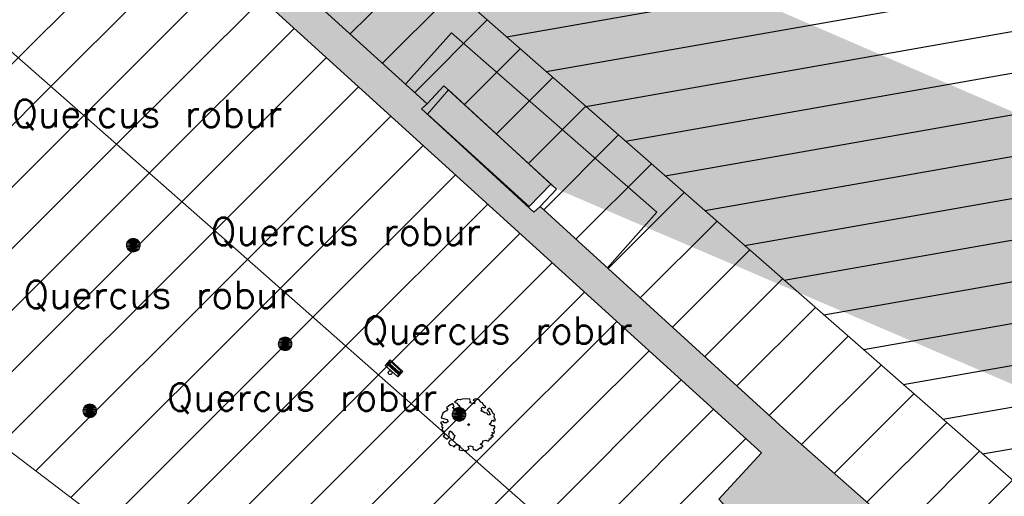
# Model space of a CAD drawing. Header units: metres. Extents: x 102852 to 106916, y 385458 to 392749.
# Tile 8 of 59: x 104805 to 104841, y 388089 to 388107. Entities that reach past the tile are written whole.
import ezdxf
from ezdxf.enums import TextEntityAlignment as Align

# ---------------------------------------------------------------- set-up
doc = ezdxf.new("R2010")
doc.units = ezdxf.units.M
for name, color, linetype, lineweight in [('0-BEBOUWING', 7, 'Continuous', 30), ('0-BEPLANTING', 14, 'Continuous', 30), ('0-GRAS OM SPORTVELDEN', 2, 'Continuous', 30), ('0-GRAS SPORTVELDEN', 3, 'Continuous', 30), ('0-VERHARDING', 5, 'Continuous', 30), ('B-WE-GR-BOOM-S', 90, 'Continuous', 30), ('B-WE-GR-STRUIK-G', 90, 'Continuous', 13), ('B-WE-IE-GEBOUW-G', 10, 'Continuous', 0), ('B-WE-IE-MEUBILAIR_WEGMEUBILAIR-S', 7, 'Continuous', 30), ('B-WE-VH-KANTVERHARDING-G', 60, 'Continuous', 13), ('B-WE-VW-MARKERING_LANGS_STREEP_DOORGETROKKEN-G', 7, 'Continuous', 13), ('Bomen', 84, 'Continuous', 0), ('Boomsoort', 10, 'Continuous', 0), ('N-WE-IE-TERREINAFSCHEIDING_KUNSTMATIG_HEKWERK-G', 6, 'Continuous', 0)]:
    doc.layers.add(name, color=color, linetype=linetype, lineweight=lineweight)
doc.styles.add('NLCS-ISO-M200-T25', font='NLCS-ISO.ttf', dxfattribs={"height": 0.5})
doc.styles.add('Style-txt', font='txt.shx')
pattern_1 = [(45, (0, 0), (-1.122532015, 1.122532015), [])]

# ---------------------------------------------------------------- blocks, each defined once
blk = doc.blocks.new('SGR-BOOM_06_10')
at = {"linetype": 'Continuous', "flags": 128}
blk.add_lwpolyline([(2.7, 3.52), (2.53, 3.94), (2.2, 4.06), (1.94, 4.52), (1.27, 4.69), (0.86, 4.52), (1.11, 4.27), (1.06, 3.81), (0.23, 3.98), (0.35, 4.32), (0.18, 4.69), (-0.15, 4.61), (-0.49, 4.69), (-1.15, 4.65), (-1.49, 4.48), (-1.95, 4.57), (-2.54, 4.11), (-2.12, 3.9), (-1.99, 3.64), (-1.58, 3.44), (-1.99, 2.89), (-2.54, 2.77), (-2.92, 3.1), (-2.62, 3.22), (-2.87, 3.86), (-3.63, 3.43), (-4, 3.02), (-3.79, 2.85), (-4, 2.51), (-4.42, 2.35), (-4.72, 2.05), (-5.01, 1.21), (-3.88, 0.92), (-3.71, 0.54), (-4, 0.29), (-4.51, 0.29), (-4.6, 0.56), (-5.09, 0.38), (-4.76, -0.17), (-4.93, -0.38), (-4.72, -0.54), (-4.88, -1.01), (-4.53, -1.18), (-4.72, -1.55), (-4.42, -1.59), (-4.29, -1.71), (-4.62, -2.11), (-3.92, -2.68), (-3.67, -2.43), (-3.46, -1.97), (-3.63, -1.76), (-3.42, -1.17), (-3.12, -1.34), (-2.79, -1.76), (-2.5, -2.01), (-2.79, -2.81), (-3.42, -2.93), (-3.67, -3.39), (-3.33, -3.77), (-2.83, -3.9), (-2.77, -4.02), (-2.71, -4.15), (-2.33, -3.73), (-1.83, -3.73), (-1.57, -3.9), (-1.7, -4.27), (-1.7, -4.61), (-1.15, -4.74), (-0.61, -4.69), (-0.49, -4.94), (-0.23, -4.65), (0.1, -4.48), (-0.06, -4.01), (0.27, -3.9), (0.77, -4.02), (0.86, -4.61), (1.15, -4.57), (1.44, -4.74), (2.07, -4.23), (2.37, -4.36), (2.32, -4.15), (2.66, -3.98), (2.41, -3.73), (2.11, -3.64), (2.57, -3.23), (2.62, -2.98), (3.16, -2.85), (3.54, -3.06), (3.79, -2.81), (3.77, -2.63), (4.12, -2.63), (4.12, -2.39), (4.46, -2.26), (4.46, -2.05), (4.08, -2.05), (4.54, -1.59), (4.25, -1.42), (4.63, -1.55), (4.75, -1.26), (4.54, -0.92), (4.84, -0.46), (4.67, -0.25), (4.25, -0.25), (3.75, 0.08), (4.08, 0.29), (4.38, 0.84), (4.54, 0.59), (4.88, 0.71), (4.67, 1.43), (4.71, 1.89), (4.5, 1.97), (4.16, 2.64), (3.83, 3.01), (3.37, 2.6), (3.66, 2.43), (3.91, 1.8), (3.54, 1.72), (3.33, 2.14), (2.99, 2.05), (2.66, 2.31), (2.24, 2.51), (2.45, 2.68), (2.32, 2.93), (2.53, 3.18), (2.87, 3.06), (3.16, 3.23)], close=True, dxfattribs=at)
blk.add_circle((0, 0), 0.15)
at = {"style": 'NLCS-ISO-M200-T25'}
blk.add_attdef('TYPE', (0, 0), '', height=1.8, dxfattribs=at)
blk = doc.blocks.new('SIE-WEG_AFVALBAK_TYPE_02')
at = {"linetype": 'Continuous'}
for p, q in [((1.56, -0.35), (-1.56, -0.35)), ((-1.33, -0.76), (-1.56, -0.35)), ((-1.33, -0.99), (-1.56, -1.72)), ((1.56, -1.72), (-1.56, -1.72)), ((1.33, -0.76), (-1.33, -0.76)), ((-1.33, -0.99), (-1.33, -0.76)), ((1.33, -0.99), (-1.33, -0.99)), ((-1.18, -1.16), (-1.3, -1.55)), ((1.3, -1.55), (-1.3, -1.55)), ((1.18, -1.16), (-1.18, -1.16)), ((1.18, -1.16), (1.3, -1.55)), ((1.33, -0.76), (1.56, -0.35)), ((1.33, -0.99), (1.33, -0.76)), ((1.33, -0.99), (1.56, -1.72))]:
    blk.add_line(p, q, dxfattribs=at)
for p, q in [((-1.56, -0.35), (-1.56, -1.72)), ((1.56, -0.35), (1.56, -1.72))]:
    blk.add_line(p, q)
blk.add_circle((0, 0), 0.354, dxfattribs=at)
blk = doc.blocks.new('MPOLYGON_290')
at = {"layer": 'Bomen', "flags": 128}
for points in [[(104809.205, 388098.657), (104809.182, 388098.614), (104809.644, 388098.614)], [(104809.236, 388098.695), (104809.205, 388098.657), (104809.621, 388098.657)], [(104809.205, 388098.657), (104809.621, 388098.657), (104809.644, 388098.614)], [(104809.274, 388098.726), (104809.236, 388098.695), (104809.59, 388098.695)], [(104809.236, 388098.695), (104809.59, 388098.695), (104809.621, 388098.657)], [(104809.317, 388098.749), (104809.274, 388098.726), (104809.552, 388098.726)], [(104809.274, 388098.726), (104809.552, 388098.726), (104809.59, 388098.695)], [(104809.364, 388098.763), (104809.317, 388098.749), (104809.509, 388098.749)], [(104809.317, 388098.749), (104809.509, 388098.749), (104809.552, 388098.726)], [(104809.413, 388098.768), (104809.364, 388098.763), (104809.462, 388098.763)], [(104809.364, 388098.763), (104809.462, 388098.763), (104809.509, 388098.749)], [(104809.168, 388098.567), (104809.163, 388098.518), (104809.663, 388098.518)], [(104809.163, 388098.518), (104809.168, 388098.469), (104809.658, 388098.469)], [(104809.163, 388098.518), (104809.663, 388098.518), (104809.658, 388098.469)], [(104809.182, 388098.614), (104809.168, 388098.567), (104809.658, 388098.567)], [(104809.168, 388098.567), (104809.658, 388098.567), (104809.663, 388098.518)], [(104809.168, 388098.469), (104809.182, 388098.422), (104809.644, 388098.422)], [(104809.168, 388098.469), (104809.658, 388098.469), (104809.644, 388098.422)], [(104809.182, 388098.614), (104809.644, 388098.614), (104809.658, 388098.567)], [(104809.182, 388098.422), (104809.205, 388098.379), (104809.621, 388098.379)], [(104809.182, 388098.422), (104809.644, 388098.422), (104809.621, 388098.379)], [(104809.205, 388098.379), (104809.236, 388098.341), (104809.59, 388098.341)], [(104809.205, 388098.379), (104809.621, 388098.379), (104809.59, 388098.341)], [(104809.236, 388098.341), (104809.274, 388098.31), (104809.552, 388098.31)], [(104809.236, 388098.341), (104809.59, 388098.341), (104809.552, 388098.31)], [(104809.274, 388098.31), (104809.317, 388098.287), (104809.509, 388098.287)], [(104809.274, 388098.31), (104809.552, 388098.31), (104809.509, 388098.287)], [(104809.317, 388098.287), (104809.364, 388098.273), (104809.462, 388098.273)], [(104809.317, 388098.287), (104809.509, 388098.287), (104809.462, 388098.273)], [(104809.364, 388098.273), (104809.462, 388098.273), (104809.413, 388098.268)]]:
    blk.add_lwpolyline(points, close=True, dxfattribs=at)
at = {"layer": 'Bomen', "color": 74, "true_color": 0x55aa00, "flags": 128}
for points in [[(104809.182, 388098.614), (104809.205, 388098.657)], [(104809.205, 388098.657), (104809.236, 388098.695)], [(104809.236, 388098.695), (104809.274, 388098.726)], [(104809.274, 388098.726), (104809.317, 388098.749)], [(104809.317, 388098.749), (104809.364, 388098.763)], [(104809.364, 388098.763), (104809.413, 388098.768)], [(104809.413, 388098.768), (104809.462, 388098.763)], [(104809.462, 388098.763), (104809.509, 388098.749)], [(104809.509, 388098.749), (104809.552, 388098.726)], [(104809.552, 388098.726), (104809.59, 388098.695)], [(104809.59, 388098.695), (104809.621, 388098.657)], [(104809.621, 388098.657), (104809.644, 388098.614)], [(104809.163, 388098.518), (104809.168, 388098.567)], [(104809.168, 388098.469), (104809.163, 388098.518)], [(104809.168, 388098.567), (104809.182, 388098.614)], [(104809.182, 388098.422), (104809.168, 388098.469)], [(104809.205, 388098.379), (104809.182, 388098.422)], [(104809.236, 388098.341), (104809.205, 388098.379)], [(104809.274, 388098.31), (104809.236, 388098.341)], [(104809.317, 388098.287), (104809.274, 388098.31)], [(104809.364, 388098.273), (104809.317, 388098.287)], [(104809.413, 388098.268), (104809.364, 388098.273)], [(104809.462, 388098.273), (104809.413, 388098.268)], [(104809.509, 388098.287), (104809.462, 388098.273)], [(104809.552, 388098.31), (104809.509, 388098.287)], [(104809.59, 388098.341), (104809.552, 388098.31)], [(104809.621, 388098.379), (104809.59, 388098.341)], [(104809.644, 388098.422), (104809.621, 388098.379)], [(104809.644, 388098.614), (104809.658, 388098.567)], [(104809.658, 388098.469), (104809.644, 388098.422)], [(104809.658, 388098.567), (104809.663, 388098.518)], [(104809.663, 388098.518), (104809.658, 388098.469)]]:
    blk.add_lwpolyline(points, dxfattribs=at)
at = {"layer": 'Bomen'}
for points in [[(104809.205, 388098.657), (104809.182, 388098.614), (104809.644, 388098.614)], [(104809.236, 388098.695), (104809.205, 388098.657), (104809.621, 388098.657)], [(104809.205, 388098.657), (104809.621, 388098.657), (104809.644, 388098.614)], [(104809.274, 388098.726), (104809.236, 388098.695), (104809.59, 388098.695)], [(104809.236, 388098.695), (104809.59, 388098.695), (104809.621, 388098.657)], [(104809.317, 388098.749), (104809.274, 388098.726), (104809.552, 388098.726)], [(104809.274, 388098.726), (104809.552, 388098.726), (104809.59, 388098.695)], [(104809.364, 388098.763), (104809.317, 388098.749), (104809.509, 388098.749)], [(104809.317, 388098.749), (104809.509, 388098.749), (104809.552, 388098.726)], [(104809.413, 388098.768), (104809.364, 388098.763), (104809.462, 388098.763)], [(104809.364, 388098.763), (104809.462, 388098.763), (104809.509, 388098.749)], [(104809.168, 388098.567), (104809.163, 388098.518), (104809.663, 388098.518)], [(104809.182, 388098.614), (104809.168, 388098.567), (104809.658, 388098.567)], [(104809.168, 388098.567), (104809.658, 388098.567), (104809.663, 388098.518)], [(104809.182, 388098.614), (104809.644, 388098.614), (104809.658, 388098.567)]]:
    blk.add_solid(points, dxfattribs=at)
at = {"layer": 'Bomen', "extrusion": (0, 0, -1)}
for points in [[(-104809.163, 388098.518), (-104809.168, 388098.469), (-104809.658, 388098.469)], [(-104809.163, 388098.518), (-104809.663, 388098.518), (-104809.658, 388098.469)], [(-104809.168, 388098.469), (-104809.182, 388098.422), (-104809.644, 388098.422)], [(-104809.168, 388098.469), (-104809.658, 388098.469), (-104809.644, 388098.422)], [(-104809.182, 388098.422), (-104809.205, 388098.379), (-104809.621, 388098.379)], [(-104809.182, 388098.422), (-104809.644, 388098.422), (-104809.621, 388098.379)], [(-104809.205, 388098.379), (-104809.236, 388098.341), (-104809.59, 388098.341)], [(-104809.205, 388098.379), (-104809.621, 388098.379), (-104809.59, 388098.341)], [(-104809.236, 388098.341), (-104809.274, 388098.31), (-104809.552, 388098.31)], [(-104809.236, 388098.341), (-104809.59, 388098.341), (-104809.552, 388098.31)], [(-104809.274, 388098.31), (-104809.317, 388098.287), (-104809.509, 388098.287)], [(-104809.274, 388098.31), (-104809.552, 388098.31), (-104809.509, 388098.287)], [(-104809.317, 388098.287), (-104809.364, 388098.273), (-104809.462, 388098.273)], [(-104809.317, 388098.287), (-104809.509, 388098.287), (-104809.462, 388098.273)], [(-104809.364, 388098.273), (-104809.462, 388098.273), (-104809.413, 388098.268)]]:
    blk.add_solid(points, dxfattribs=at)
blk = doc.blocks.new('MPOLYGON_294')
at = {"layer": 'Bomen', "flags": 128}
for points in [[(104814.737, 388095.062), (104814.714, 388095.018), (104815.176, 388095.018)], [(104814.768, 388095.099), (104814.737, 388095.062), (104815.153, 388095.062)], [(104814.737, 388095.062), (104815.153, 388095.062), (104815.176, 388095.018)], [(104814.806, 388095.13), (104814.768, 388095.099), (104815.122, 388095.099)], [(104814.768, 388095.099), (104815.122, 388095.099), (104815.153, 388095.062)], [(104814.849, 388095.154), (104814.806, 388095.13), (104815.084, 388095.13)], [(104814.806, 388095.13), (104815.084, 388095.13), (104815.122, 388095.099)], [(104814.896, 388095.168), (104814.849, 388095.154), (104815.041, 388095.154)], [(104814.849, 388095.154), (104815.041, 388095.154), (104815.084, 388095.13)], [(104814.945, 388095.173), (104814.896, 388095.168), (104814.994, 388095.168)], [(104814.896, 388095.168), (104814.994, 388095.168), (104815.041, 388095.154)], [(104814.7, 388094.971), (104814.695, 388094.923), (104815.195, 388094.923)], [(104814.695, 388094.923), (104814.7, 388094.874), (104815.19, 388094.874)], [(104814.695, 388094.923), (104815.195, 388094.923), (104815.19, 388094.874)], [(104814.714, 388095.018), (104814.7, 388094.971), (104815.19, 388094.971)], [(104814.7, 388094.971), (104815.19, 388094.971), (104815.195, 388094.923)], [(104814.7, 388094.874), (104814.714, 388094.827), (104815.176, 388094.827)], [(104814.7, 388094.874), (104815.19, 388094.874), (104815.176, 388094.827)], [(104814.714, 388095.018), (104815.176, 388095.018), (104815.19, 388094.971)], [(104814.714, 388094.827), (104814.737, 388094.784), (104815.153, 388094.784)], [(104814.714, 388094.827), (104815.176, 388094.827), (104815.153, 388094.784)], [(104814.737, 388094.784), (104814.768, 388094.746), (104815.122, 388094.746)], [(104814.737, 388094.784), (104815.153, 388094.784), (104815.122, 388094.746)], [(104814.768, 388094.746), (104814.806, 388094.715), (104815.084, 388094.715)], [(104814.768, 388094.746), (104815.122, 388094.746), (104815.084, 388094.715)], [(104814.806, 388094.715), (104814.849, 388094.692), (104815.041, 388094.692)], [(104814.806, 388094.715), (104815.084, 388094.715), (104815.041, 388094.692)], [(104814.849, 388094.692), (104814.896, 388094.677), (104814.994, 388094.677)], [(104814.849, 388094.692), (104815.041, 388094.692), (104814.994, 388094.677)], [(104814.896, 388094.677), (104814.994, 388094.677), (104814.945, 388094.673)]]:
    blk.add_lwpolyline(points, close=True, dxfattribs=at)
at = {"layer": 'Bomen', "color": 74, "true_color": 0x55aa00, "flags": 128}
for points in [[(104814.714, 388095.018), (104814.737, 388095.062)], [(104814.737, 388095.062), (104814.768, 388095.099)], [(104814.768, 388095.099), (104814.806, 388095.13)], [(104814.806, 388095.13), (104814.849, 388095.154)], [(104814.849, 388095.154), (104814.896, 388095.168)], [(104814.896, 388095.168), (104814.945, 388095.173)], [(104814.945, 388095.173), (104814.994, 388095.168)], [(104814.994, 388095.168), (104815.041, 388095.154)], [(104815.041, 388095.154), (104815.084, 388095.13)], [(104815.084, 388095.13), (104815.122, 388095.099)], [(104815.122, 388095.099), (104815.153, 388095.062)], [(104815.153, 388095.062), (104815.176, 388095.018)], [(104814.695, 388094.923), (104814.7, 388094.971)], [(104814.7, 388094.874), (104814.695, 388094.923)], [(104814.7, 388094.971), (104814.714, 388095.018)], [(104814.714, 388094.827), (104814.7, 388094.874)], [(104814.737, 388094.784), (104814.714, 388094.827)], [(104814.768, 388094.746), (104814.737, 388094.784)], [(104814.806, 388094.715), (104814.768, 388094.746)], [(104814.849, 388094.692), (104814.806, 388094.715)], [(104814.896, 388094.677), (104814.849, 388094.692)], [(104815.041, 388094.692), (104814.994, 388094.677)], [(104815.084, 388094.715), (104815.041, 388094.692)], [(104815.122, 388094.746), (104815.084, 388094.715)], [(104815.153, 388094.784), (104815.122, 388094.746)], [(104815.176, 388094.827), (104815.153, 388094.784)], [(104815.176, 388095.018), (104815.19, 388094.971)], [(104815.19, 388094.874), (104815.176, 388094.827)], [(104815.19, 388094.971), (104815.195, 388094.923)], [(104815.195, 388094.923), (104815.19, 388094.874)], [(104814.945, 388094.673), (104814.896, 388094.677)], [(104814.994, 388094.677), (104814.945, 388094.673)]]:
    blk.add_lwpolyline(points, dxfattribs=at)
at = {"layer": 'Bomen'}
for points in [[(104814.737, 388095.062), (104814.714, 388095.018), (104815.176, 388095.018)], [(104814.768, 388095.099), (104814.737, 388095.062), (104815.153, 388095.062)], [(104814.737, 388095.062), (104815.153, 388095.062), (104815.176, 388095.018)], [(104814.806, 388095.13), (104814.768, 388095.099), (104815.122, 388095.099)], [(104814.768, 388095.099), (104815.122, 388095.099), (104815.153, 388095.062)], [(104814.849, 388095.154), (104814.806, 388095.13), (104815.084, 388095.13)], [(104814.806, 388095.13), (104815.084, 388095.13), (104815.122, 388095.099)], [(104814.896, 388095.168), (104814.849, 388095.154), (104815.041, 388095.154)], [(104814.849, 388095.154), (104815.041, 388095.154), (104815.084, 388095.13)], [(104814.945, 388095.173), (104814.896, 388095.168), (104814.994, 388095.168)], [(104814.896, 388095.168), (104814.994, 388095.168), (104815.041, 388095.154)], [(104814.7, 388094.971), (104814.695, 388094.923), (104815.195, 388094.923)], [(104814.714, 388095.018), (104814.7, 388094.971), (104815.19, 388094.971)], [(104814.7, 388094.971), (104815.19, 388094.971), (104815.195, 388094.923)], [(104814.714, 388095.018), (104815.176, 388095.018), (104815.19, 388094.971)]]:
    blk.add_solid(points, dxfattribs=at)
at = {"layer": 'Bomen', "extrusion": (0, 0, -1)}
for points in [[(-104814.695, 388094.923), (-104814.7, 388094.874), (-104815.19, 388094.874)], [(-104814.695, 388094.923), (-104815.195, 388094.923), (-104815.19, 388094.874)], [(-104814.7, 388094.874), (-104814.714, 388094.827), (-104815.176, 388094.827)], [(-104814.7, 388094.874), (-104815.19, 388094.874), (-104815.176, 388094.827)], [(-104814.714, 388094.827), (-104814.737, 388094.784), (-104815.153, 388094.784)], [(-104814.714, 388094.827), (-104815.176, 388094.827), (-104815.153, 388094.784)], [(-104814.737, 388094.784), (-104814.768, 388094.746), (-104815.122, 388094.746)], [(-104814.737, 388094.784), (-104815.153, 388094.784), (-104815.122, 388094.746)], [(-104814.768, 388094.746), (-104814.806, 388094.715), (-104815.084, 388094.715)], [(-104814.768, 388094.746), (-104815.122, 388094.746), (-104815.084, 388094.715)], [(-104814.806, 388094.715), (-104814.849, 388094.692), (-104815.041, 388094.692)], [(-104814.806, 388094.715), (-104815.084, 388094.715), (-104815.041, 388094.692)], [(-104814.849, 388094.692), (-104814.896, 388094.677), (-104814.994, 388094.677)], [(-104814.849, 388094.692), (-104815.041, 388094.692), (-104814.994, 388094.677)], [(-104814.896, 388094.677), (-104814.994, 388094.677), (-104814.945, 388094.673)]]:
    blk.add_solid(points, dxfattribs=at)
blk = doc.blocks.new('MPOLYGON_295')
at = {"layer": 'Bomen', "flags": 128}
for points in [[(104807.596, 388092.573), (104807.582, 388092.526), (104808.072, 388092.526)], [(104807.619, 388092.616), (104807.596, 388092.573), (104808.058, 388092.573)], [(104807.596, 388092.573), (104808.058, 388092.573), (104808.072, 388092.526)], [(104807.65, 388092.654), (104807.619, 388092.616), (104808.035, 388092.616)], [(104807.619, 388092.616), (104808.035, 388092.616), (104808.058, 388092.573)], [(104807.688, 388092.685), (104807.65, 388092.654), (104808.004, 388092.654)], [(104807.65, 388092.654), (104808.004, 388092.654), (104808.035, 388092.616)], [(104807.732, 388092.708), (104807.688, 388092.685), (104807.966, 388092.685)], [(104807.688, 388092.685), (104807.966, 388092.685), (104808.004, 388092.654)], [(104807.778, 388092.723), (104807.732, 388092.708), (104807.923, 388092.708)], [(104807.732, 388092.708), (104807.923, 388092.708), (104807.966, 388092.685)], [(104807.827, 388092.727), (104807.778, 388092.723), (104807.876, 388092.723)], [(104807.778, 388092.723), (104807.876, 388092.723), (104807.923, 388092.708)], [(104807.582, 388092.526), (104807.577, 388092.477), (104808.077, 388092.477)], [(104807.577, 388092.477), (104807.582, 388092.429), (104808.072, 388092.429)], [(104807.577, 388092.477), (104808.077, 388092.477), (104808.072, 388092.429)], [(104807.582, 388092.526), (104808.072, 388092.526), (104808.077, 388092.477)], [(104807.582, 388092.429), (104807.596, 388092.382), (104808.058, 388092.382)], [(104807.582, 388092.429), (104808.072, 388092.429), (104808.058, 388092.382)], [(104807.596, 388092.382), (104807.619, 388092.339), (104808.035, 388092.339)], [(104807.596, 388092.382), (104808.058, 388092.382), (104808.035, 388092.339)], [(104807.619, 388092.339), (104807.65, 388092.301), (104808.004, 388092.301)], [(104807.619, 388092.339), (104808.035, 388092.339), (104808.004, 388092.301)], [(104807.65, 388092.301), (104807.688, 388092.27), (104807.966, 388092.27)], [(104807.65, 388092.301), (104808.004, 388092.301), (104807.966, 388092.27)], [(104807.688, 388092.27), (104807.732, 388092.246), (104807.923, 388092.246)], [(104807.688, 388092.27), (104807.966, 388092.27), (104807.923, 388092.246)], [(104807.732, 388092.246), (104807.778, 388092.232), (104807.876, 388092.232)], [(104807.732, 388092.246), (104807.923, 388092.246), (104807.876, 388092.232)], [(104807.778, 388092.232), (104807.876, 388092.232), (104807.827, 388092.227)]]:
    blk.add_lwpolyline(points, close=True, dxfattribs=at)
at = {"layer": 'Bomen', "color": 74, "true_color": 0x55aa00, "flags": 128}
for points in [[(104807.582, 388092.526), (104807.596, 388092.573)], [(104807.596, 388092.573), (104807.619, 388092.616)], [(104807.619, 388092.616), (104807.65, 388092.654)], [(104807.65, 388092.654), (104807.688, 388092.685)], [(104807.688, 388092.685), (104807.732, 388092.708)], [(104807.732, 388092.708), (104807.778, 388092.723)], [(104807.778, 388092.723), (104807.827, 388092.727)], [(104807.827, 388092.727), (104807.876, 388092.723)], [(104807.876, 388092.723), (104807.923, 388092.708)], [(104807.923, 388092.708), (104807.966, 388092.685)], [(104807.966, 388092.685), (104808.004, 388092.654)], [(104808.004, 388092.654), (104808.035, 388092.616)], [(104808.035, 388092.616), (104808.058, 388092.573)], [(104808.058, 388092.573), (104808.072, 388092.526)], [(104807.577, 388092.477), (104807.582, 388092.526)], [(104807.582, 388092.429), (104807.577, 388092.477)], [(104807.596, 388092.382), (104807.582, 388092.429)], [(104807.619, 388092.339), (104807.596, 388092.382)], [(104807.65, 388092.301), (104807.619, 388092.339)], [(104807.688, 388092.27), (104807.65, 388092.301)], [(104807.732, 388092.246), (104807.688, 388092.27)], [(104807.778, 388092.232), (104807.732, 388092.246)], [(104807.827, 388092.227), (104807.778, 388092.232)], [(104807.876, 388092.232), (104807.827, 388092.227)], [(104807.923, 388092.246), (104807.876, 388092.232)], [(104807.966, 388092.27), (104807.923, 388092.246)], [(104808.004, 388092.301), (104807.966, 388092.27)], [(104808.035, 388092.339), (104808.004, 388092.301)], [(104808.058, 388092.382), (104808.035, 388092.339)], [(104808.072, 388092.429), (104808.058, 388092.382)], [(104808.072, 388092.526), (104808.077, 388092.477)], [(104808.077, 388092.477), (104808.072, 388092.429)]]:
    blk.add_lwpolyline(points, dxfattribs=at)
at = {"layer": 'Bomen'}
for points in [[(104807.596, 388092.573), (104807.582, 388092.526), (104808.072, 388092.526)], [(104807.619, 388092.616), (104807.596, 388092.573), (104808.058, 388092.573)], [(104807.596, 388092.573), (104808.058, 388092.573), (104808.072, 388092.526)], [(104807.65, 388092.654), (104807.619, 388092.616), (104808.035, 388092.616)], [(104807.619, 388092.616), (104808.035, 388092.616), (104808.058, 388092.573)], [(104807.688, 388092.685), (104807.65, 388092.654), (104808.004, 388092.654)], [(104807.65, 388092.654), (104808.004, 388092.654), (104808.035, 388092.616)], [(104807.732, 388092.708), (104807.688, 388092.685), (104807.966, 388092.685)], [(104807.688, 388092.685), (104807.966, 388092.685), (104808.004, 388092.654)], [(104807.778, 388092.723), (104807.732, 388092.708), (104807.923, 388092.708)], [(104807.732, 388092.708), (104807.923, 388092.708), (104807.966, 388092.685)], [(104807.827, 388092.727), (104807.778, 388092.723), (104807.876, 388092.723)], [(104807.778, 388092.723), (104807.876, 388092.723), (104807.923, 388092.708)], [(104807.582, 388092.526), (104807.577, 388092.477), (104808.077, 388092.477)], [(104807.582, 388092.526), (104808.072, 388092.526), (104808.077, 388092.477)]]:
    blk.add_solid(points, dxfattribs=at)
at = {"layer": 'Bomen', "extrusion": (0, 0, -1)}
for points in [[(-104807.577, 388092.477), (-104807.582, 388092.429), (-104808.072, 388092.429)], [(-104807.577, 388092.477), (-104808.077, 388092.477), (-104808.072, 388092.429)], [(-104807.582, 388092.429), (-104807.596, 388092.382), (-104808.058, 388092.382)], [(-104807.582, 388092.429), (-104808.072, 388092.429), (-104808.058, 388092.382)], [(-104807.596, 388092.382), (-104807.619, 388092.339), (-104808.035, 388092.339)], [(-104807.596, 388092.382), (-104808.058, 388092.382), (-104808.035, 388092.339)], [(-104807.619, 388092.339), (-104807.65, 388092.301), (-104808.004, 388092.301)], [(-104807.619, 388092.339), (-104808.035, 388092.339), (-104808.004, 388092.301)], [(-104807.65, 388092.301), (-104807.688, 388092.27), (-104807.966, 388092.27)], [(-104807.65, 388092.301), (-104808.004, 388092.301), (-104807.966, 388092.27)], [(-104807.688, 388092.27), (-104807.732, 388092.246), (-104807.923, 388092.246)], [(-104807.688, 388092.27), (-104807.966, 388092.27), (-104807.923, 388092.246)], [(-104807.732, 388092.246), (-104807.778, 388092.232), (-104807.876, 388092.232)], [(-104807.732, 388092.246), (-104807.923, 388092.246), (-104807.876, 388092.232)], [(-104807.778, 388092.232), (-104807.876, 388092.232), (-104807.827, 388092.227)]]:
    blk.add_solid(points, dxfattribs=at)
blk = doc.blocks.new('MPOLYGON_486')
at = {"layer": 'Bomen', "flags": 128}
for points in [[(104821.144, 388092.557), (104821.106, 388092.525), (104821.459, 388092.525)], [(104821.187, 388092.58), (104821.144, 388092.557), (104821.421, 388092.557)], [(104821.144, 388092.557), (104821.421, 388092.557), (104821.459, 388092.525)], [(104821.234, 388092.594), (104821.187, 388092.58), (104821.378, 388092.58)], [(104821.187, 388092.58), (104821.378, 388092.58), (104821.421, 388092.557)], [(104821.283, 388092.599), (104821.234, 388092.594), (104821.331, 388092.594)], [(104821.234, 388092.594), (104821.331, 388092.594), (104821.378, 388092.58)], [(104821.037, 388092.397), (104821.033, 388092.349), (104821.533, 388092.349)], [(104821.033, 388092.349), (104821.037, 388092.3), (104821.528, 388092.3)], [(104821.033, 388092.349), (104821.533, 388092.349), (104821.528, 388092.3)], [(104821.052, 388092.444), (104821.037, 388092.397), (104821.528, 388092.397)], [(104821.037, 388092.397), (104821.528, 388092.397), (104821.533, 388092.349)], [(104821.037, 388092.3), (104821.052, 388092.253), (104821.514, 388092.253)], [(104821.037, 388092.3), (104821.528, 388092.3), (104821.514, 388092.253)], [(104821.075, 388092.488), (104821.052, 388092.444), (104821.514, 388092.444)], [(104821.052, 388092.444), (104821.514, 388092.444), (104821.528, 388092.397)], [(104821.052, 388092.253), (104821.075, 388092.21), (104821.49, 388092.21)], [(104821.052, 388092.253), (104821.514, 388092.253), (104821.49, 388092.21)], [(104821.106, 388092.525), (104821.075, 388092.488), (104821.49, 388092.488)], [(104821.075, 388092.488), (104821.49, 388092.488), (104821.514, 388092.444)], [(104821.075, 388092.21), (104821.106, 388092.172), (104821.459, 388092.172)], [(104821.075, 388092.21), (104821.49, 388092.21), (104821.459, 388092.172)], [(104821.106, 388092.525), (104821.459, 388092.525), (104821.49, 388092.488)], [(104821.106, 388092.172), (104821.144, 388092.141), (104821.421, 388092.141)], [(104821.106, 388092.172), (104821.459, 388092.172), (104821.421, 388092.141)], [(104821.144, 388092.141), (104821.187, 388092.118), (104821.378, 388092.118)], [(104821.144, 388092.141), (104821.421, 388092.141), (104821.378, 388092.118)], [(104821.187, 388092.118), (104821.234, 388092.104), (104821.331, 388092.104)], [(104821.187, 388092.118), (104821.378, 388092.118), (104821.331, 388092.104)], [(104821.234, 388092.104), (104821.331, 388092.104), (104821.283, 388092.099)]]:
    blk.add_lwpolyline(points, close=True, dxfattribs=at)
at = {"layer": 'Bomen', "color": 74, "true_color": 0x55aa00, "flags": 128}
for points in [[(104821.106, 388092.525), (104821.144, 388092.557)], [(104821.144, 388092.557), (104821.187, 388092.58)], [(104821.187, 388092.58), (104821.234, 388092.594)], [(104821.234, 388092.594), (104821.283, 388092.599)], [(104821.283, 388092.599), (104821.331, 388092.594)], [(104821.331, 388092.594), (104821.378, 388092.58)], [(104821.378, 388092.58), (104821.421, 388092.557)], [(104821.421, 388092.557), (104821.459, 388092.525)], [(104821.033, 388092.349), (104821.037, 388092.397)], [(104821.037, 388092.3), (104821.033, 388092.349)], [(104821.037, 388092.397), (104821.052, 388092.444)], [(104821.052, 388092.253), (104821.037, 388092.3)], [(104821.052, 388092.444), (104821.075, 388092.488)], [(104821.075, 388092.21), (104821.052, 388092.253)], [(104821.075, 388092.488), (104821.106, 388092.525)], [(104821.106, 388092.172), (104821.075, 388092.21)], [(104821.144, 388092.141), (104821.106, 388092.172)], [(104821.459, 388092.172), (104821.421, 388092.141)], [(104821.459, 388092.525), (104821.49, 388092.488)], [(104821.49, 388092.21), (104821.459, 388092.172)], [(104821.49, 388092.488), (104821.514, 388092.444)], [(104821.514, 388092.253), (104821.49, 388092.21)], [(104821.514, 388092.444), (104821.528, 388092.397)], [(104821.528, 388092.3), (104821.514, 388092.253)], [(104821.528, 388092.397), (104821.533, 388092.349)], [(104821.533, 388092.349), (104821.528, 388092.3)], [(104821.187, 388092.118), (104821.144, 388092.141)], [(104821.234, 388092.104), (104821.187, 388092.118)], [(104821.283, 388092.099), (104821.234, 388092.104)], [(104821.331, 388092.104), (104821.283, 388092.099)], [(104821.378, 388092.118), (104821.331, 388092.104)], [(104821.421, 388092.141), (104821.378, 388092.118)]]:
    blk.add_lwpolyline(points, dxfattribs=at)
at = {"layer": 'Bomen'}
for points in [[(104821.144, 388092.557), (104821.106, 388092.525), (104821.459, 388092.525)], [(104821.187, 388092.58), (104821.144, 388092.557), (104821.421, 388092.557)], [(104821.144, 388092.557), (104821.421, 388092.557), (104821.459, 388092.525)], [(104821.234, 388092.594), (104821.187, 388092.58), (104821.378, 388092.58)], [(104821.187, 388092.58), (104821.378, 388092.58), (104821.421, 388092.557)], [(104821.283, 388092.599), (104821.234, 388092.594), (104821.331, 388092.594)], [(104821.234, 388092.594), (104821.331, 388092.594), (104821.378, 388092.58)], [(104821.037, 388092.397), (104821.033, 388092.349), (104821.533, 388092.349)], [(104821.052, 388092.444), (104821.037, 388092.397), (104821.528, 388092.397)], [(104821.037, 388092.397), (104821.528, 388092.397), (104821.533, 388092.349)], [(104821.075, 388092.488), (104821.052, 388092.444), (104821.514, 388092.444)], [(104821.052, 388092.444), (104821.514, 388092.444), (104821.528, 388092.397)], [(104821.106, 388092.525), (104821.075, 388092.488), (104821.49, 388092.488)], [(104821.075, 388092.488), (104821.49, 388092.488), (104821.514, 388092.444)], [(104821.106, 388092.525), (104821.459, 388092.525), (104821.49, 388092.488)]]:
    blk.add_solid(points, dxfattribs=at)
at = {"layer": 'Bomen', "extrusion": (0, 0, -1)}
for points in [[(-104821.033, 388092.349), (-104821.037, 388092.3), (-104821.528, 388092.3)], [(-104821.033, 388092.349), (-104821.533, 388092.349), (-104821.528, 388092.3)], [(-104821.037, 388092.3), (-104821.052, 388092.253), (-104821.514, 388092.253)], [(-104821.037, 388092.3), (-104821.528, 388092.3), (-104821.514, 388092.253)], [(-104821.052, 388092.253), (-104821.075, 388092.21), (-104821.49, 388092.21)], [(-104821.052, 388092.253), (-104821.514, 388092.253), (-104821.49, 388092.21)], [(-104821.075, 388092.21), (-104821.106, 388092.172), (-104821.459, 388092.172)], [(-104821.075, 388092.21), (-104821.49, 388092.21), (-104821.459, 388092.172)], [(-104821.106, 388092.172), (-104821.144, 388092.141), (-104821.421, 388092.141)], [(-104821.106, 388092.172), (-104821.459, 388092.172), (-104821.421, 388092.141)], [(-104821.144, 388092.141), (-104821.187, 388092.118), (-104821.378, 388092.118)], [(-104821.144, 388092.141), (-104821.421, 388092.141), (-104821.378, 388092.118)], [(-104821.187, 388092.118), (-104821.234, 388092.104), (-104821.331, 388092.104)], [(-104821.187, 388092.118), (-104821.378, 388092.118), (-104821.331, 388092.104)], [(-104821.234, 388092.104), (-104821.331, 388092.104), (-104821.283, 388092.099)]]:
    blk.add_solid(points, dxfattribs=at)

msp = doc.modelspace()

# ---------------------------------------------------------------- hatches: boundary and pattern name
at = {"layer": '0-BEBOUWING', "ltscale": 0.2, "true_color": 0x636466}
for points in [[(104823.217, 388102.051), (104820.898, 388104.18), (104820.131, 388103.297), (104820.237, 388103.199), (104823.843, 388099.928), (104824.631, 388100.747)], [(104823.843, 388099.928), (104820.237, 388103.199), (104820.131, 388103.297), (104820.898, 388104.18), (104823.217, 388102.051), (104824.631, 388100.747)]]:
    msp.add_hatch(color=251, dxfattribs=at).paths.add_polyline_path(points)
at = {"layer": '0-BEPLANTING', "ltscale": 0.2}
h = msp.add_hatch(dxfattribs=at)
h.set_pattern_fill('ANSI31', color=256, scale=0.1, pattern_type=2)
h.set_pattern_definition(pattern_1)
h.paths.add_polyline_path([(104756.061, 388149.255), (104772.452, 388186.635), (104770.991, 388190.278), (104765.813, 388181.578), (104756.879, 388165.625), (104748.388, 388147.694), (104744.305, 388139.441), (104744.179, 388137.425), (104748.207, 388132.687), (104779.509, 388110.364), (104819.499, 388079.894), (104841.893, 388065.736), (104865.992, 388047.75), (104883.867, 388034.454), (104885.839, 388036.683), (104878.954, 388042.122), (104849.673, 388065.807), (104846.642, 388068.678), (104828.04, 388085.226), (104813.14, 388098.382), (104795.78, 388113.676), (104789.967, 388118.795), (104781.29, 388126.529), (104755.997, 388149.117)])
at = {"layer": '0-GRAS OM SPORTVELDEN', "ltscale": 0.2}
h = msp.add_hatch(dxfattribs=at)
h.set_pattern_fill('ANSI31', color=256, scale=0.1, pattern_type=2)
h.set_pattern_definition(pattern_1)
h.paths.add_polyline_path([(104830.276, 388158.165), (104830.837, 388158.815), (104831.556, 388159.56), (104851.214, 388179.951), (104851.94, 388181.447), (104849.457, 388183.647), (104854.763, 388189.635), (104854.763, 388189.635), (104851.769, 388192.287), (104899.436, 388246.086), (104896.676, 388250.244), (104894.541, 388247.654), (104868.79, 388218.169), (104844.226, 388192.198), (104830.706, 388175.165), (104812.751, 388155.589), (104785.14, 388123.098), (104789.967, 388118.795), (104795.78, 388113.676), (104813.14, 388098.382), (104828.04, 388085.226), (104831.057, 388088.925), (104830.749, 388089.255), (104832.308, 388090.944), (104799.613, 388120.671), (104817.083, 388142.934), (104817.463, 388143.444), (104818.076, 388144.171)])
h.paths.add_polyline_path([(104851.477, 388193.089), (104851.851, 388192.757), (104868.497, 388211.43), (104868.123, 388211.762)], flags=16)
h = msp.add_hatch(dxfattribs=at)
h.set_pattern_fill('ANSI31', color=256, scale=0.1, pattern_type=2)
h.set_pattern_definition(pattern_1)
h.paths.add_polyline_path([(104931.259, 388098.723), (104935.748, 388104.306), (104932.276, 388107.3), (104932.069, 388107.07), (104899.764, 388136.612), (104887.241, 388147.621), (104851.309, 388178.233), (104832.342, 388158.616), (104831.843, 388158.104), (104831.465, 388157.64), (104818.583, 388142.927), (104818.137, 388142.346), (104801.294, 388120.755), (104820.118, 388103.683), (104820.728, 388104.336), (104820.898, 388104.18), (104820.903, 388104.186), (104823.217, 388102.051), (104824.832, 388100.569), (104824.236, 388099.938), (104833.228, 388091.723), (104853.121, 388074.145), (104860.173, 388068.104), (104860.753, 388068.77), (104860.945, 388068.604), (104860.976, 388068.642), (104864.796, 388065.325), (104864.971, 388065.137), (104864.4, 388064.471), (104885.064, 388046.806), (104904.231, 388066.711), (104916.402, 388080.431), (104917.689, 388081.952), (104918.326, 388082.626), (104925.171, 388091.15)])
h.paths.add_polyline_path([(104806.075, 388121.001), (104806.819, 388120.336), (104845.325, 388086.549), (104884.168, 388052.437), (104884.811, 388051.88), (104885.4, 388052.565), (104890.793, 388058.687), (104894.195, 388062.567), (104901.478, 388070.823), (104905.206, 388074.986), (104913.735, 388084.735), (104921.046, 388093.028), (104924.381, 388096.816), (104930.475, 388103.675), (104930.435, 388103.69), (104929.758, 388104.285), (104891.006, 388138.374), (104852.304, 388172.559), (104851.659, 388173.104), (104851.125, 388172.472), (104845.725, 388166.308), (104842.248, 388162.329), (104835.038, 388154.084), (104822.848, 388140.165), (104815.55, 388131.844), (104812.07, 388127.846), (104806.675, 388121.69)], flags=16)
at = {"layer": '0-GRAS SPORTVELDEN'}
h = msp.add_hatch(dxfattribs=at)
h.set_pattern_fill('HATCH', color=256, scale=0.1, style=0, pattern_type=2)
h.set_pattern_definition([(10, (104869.0532, 388141.6563), (-0.260472, 1.477212), [])])
h.paths.add_polyline_path([(104812.07, 388127.846), (104806.675, 388121.69), (104806.819, 388120.336), (104845.325, 388086.549), (104884.168, 388052.437), (104885.4, 388052.565), (104890.793, 388058.687), (104894.195, 388062.567), (104901.478, 388070.823), (104905.206, 388074.986), (104913.735, 388084.735), (104921.046, 388093.028), (104924.381, 388096.816), (104930.475, 388103.675), (104929.758, 388104.285), (104891.006, 388138.374), (104852.304, 388172.559), (104851.125, 388172.472), (104845.725, 388166.308), (104842.248, 388162.329), (104835.038, 388154.084), (104822.848, 388140.165), (104815.55, 388131.844)])
at = {"layer": '0-VERHARDING', "ltscale": 0.2, "true_color": 0x939598, "extrusion": (0, 0, -1)}
for points in [[(-104801.294, 388120.755), (-104820.118, 388103.683), (-104819.919, 388103.492), (-104824.012, 388099.72), (-104824.236, 388099.938), (-104833.228, 388091.723), (-104853.121, 388074.145), (-104860.173, 388068.104), (-104860.753, 388068.77), (-104860.945, 388068.604), (-104860.224, 388067.713), (-104864.007, 388064.457), (-104864.796, 388065.325), (-104864.971, 388065.137), (-104864.4, 388064.471), (-104885.064, 388046.806), (-104904.231, 388066.711), (-104916.402, 388080.431), (-104917.689, 388081.952), (-104918.326, 388082.626), (-104925.171, 388091.15), (-104931.259, 388098.723), (-104932.421, 388097.789), (-104932.87, 388097.41), (-104926.941, 388089.968), (-104920.571, 388082.015), (-104919.68, 388080.92), (-104918.597, 388079.693), (-104914.873, 388075.531), (-104916.036, 388074.542), (-104914.623, 388072.967), (-104916.591, 388071.175), (-104915.123, 388069.564), (-104914.73, 388069.922), (-104914.6, 388069.771), (-104914.6, 388069.771), (-104914.386, 388069.959), (-104913.997, 388069.543), (-104910.818, 388072.31), (-104905.283, 388066.064), (-104885.176, 388045.115), (-104863.629, 388063.558), (-104851.778, 388073.71), (-104850.172, 388071.884), (-104849.687, 388072.387), (-104849.659, 388072.377), (-104849.335, 388072.655), (-104848.942, 388072.16), (-104830.912, 388088.133), (-104831.362, 388088.628), (-104831.057, 388088.925), (-104830.749, 388089.255), (-104832.308, 388090.944), (-104799.613, 388120.671), (-104801.294, 388120.755), (-104910.348, 388073.607), (-104916.402, 388080.431), (-104915.455, 388075.036), (-104916.036, 388074.542), (-104908.051, 388069.187), (-104905.283, 388066.064), (-104818.929, 388103.109), (-104799.613, 388120.671)], [(-104885.176, 388045.115), (-104905.283, 388066.064), (-104910.818, 388072.31), (-104913.997, 388069.543), (-104914.386, 388069.959), (-104914.6, 388069.771), (-104914.73, 388069.922), (-104915.123, 388069.564), (-104916.591, 388071.175), (-104914.623, 388072.967), (-104916.036, 388074.542), (-104914.873, 388075.531), (-104918.597, 388079.693), (-104919.68, 388080.92), (-104920.571, 388082.015), (-104926.941, 388089.968), (-104932.87, 388097.41), (-104932.421, 388097.789), (-104931.259, 388098.723), (-104925.171, 388091.15), (-104918.326, 388082.626), (-104917.689, 388081.952), (-104916.402, 388080.431), (-104904.231, 388066.711), (-104885.064, 388046.806), (-104864.4, 388064.471), (-104864.971, 388065.137), (-104864.796, 388065.325), (-104864.007, 388064.457), (-104860.224, 388067.713), (-104860.945, 388068.604), (-104860.753, 388068.77), (-104860.173, 388068.104), (-104853.121, 388074.145), (-104833.228, 388091.723), (-104824.236, 388099.938), (-104824.012, 388099.72), (-104819.919, 388103.492), (-104820.118, 388103.683), (-104801.294, 388120.755), (-104799.613, 388120.671), (-104832.308, 388090.944), (-104830.749, 388089.255), (-104831.057, 388088.925), (-104831.362, 388088.628), (-104830.912, 388088.133), (-104848.942, 388072.16), (-104849.335, 388072.655), (-104849.659, 388072.377), (-104849.687, 388072.387), (-104850.172, 388071.884), (-104851.778, 388073.71), (-104863.629, 388063.558)]]:
    msp.add_hatch(color=252, dxfattribs=at).paths.add_polyline_path(points)

# ---------------------------------------------------------------- linework, layer by layer
at = {"layer": 'B-WE-GR-STRUIK-G', "flags": 128}
msp.add_lwpolyline([(104885.839, 388036.683), (104878.954, 388042.122), (104849.673, 388065.807), (104846.642, 388068.678), (104849.659, 388072.377), (104849.335, 388072.655), (104848.942, 388072.16), (104830.912, 388088.133), (104831.362, 388088.628), (104831.057, 388088.925), (104828.04, 388085.226), (104813.14, 388098.382), (104795.78, 388113.676), (104789.967, 388118.795), (104781.29, 388126.529), (104756.052, 388149.067)], dxfattribs=at)
at = {"layer": 'B-WE-IE-GEBOUW-G'}
msp.add_3dface([(104824.631, 388100.747), (104823.843, 388099.928), (104820.13, 388103.296), (104820.903, 388104.186)], dxfattribs=at)
at = {"layer": 'B-WE-VH-KANTVERHARDING-G', "flags": 128}
for points in [[(104831.057, 388088.925), (104830.749, 388089.255), (104832.308, 388090.944), (104799.613, 388120.671), (104817.083, 388142.934), (104817.463, 388143.444), (104818.076, 388144.171), (104830.276, 388158.165), (104830.837, 388158.815), (104831.556, 388159.56), (104851.214, 388179.951), (104887.975, 388148.582), (104894.433, 388143.106), (104900.589, 388137.554), (104931.466, 388109.231), (104936.47, 388115.084), (104940.757, 388119.84)], [(104824.236, 388099.938), (104824.012, 388099.72), (104819.919, 388103.492), (104820.118, 388103.683), (104801.294, 388120.755), (104818.137, 388142.346), (104818.583, 388142.927), (104831.465, 388157.64), (104831.843, 388158.104), (104832.342, 388158.616), (104851.309, 388178.233)], [(104864.4, 388064.471), (104864.197, 388064.271), (104859.977, 388067.908), (104860.173, 388068.104), (104853.121, 388074.145), (104833.228, 388091.723), (104824.236, 388099.938), (104824.832, 388100.569), (104820.728, 388104.336), (104820.118, 388103.683)]]:
    msp.add_lwpolyline(points, dxfattribs=at)
at = {"layer": 'B-WE-VW-MARKERING_LANGS_STREEP_DOORGETROKKEN-G', "flags": 128}
msp.add_lwpolyline([(104846.057, 388141.861), (104854.516, 388151.553), (104842.248, 388162.329), (104835.038, 388154.084), (104831.321, 388149.936), (104826.476, 388144.316), (104822.848, 388140.165), (104815.55, 388131.844), (104812.07, 388127.846), (104806.675, 388121.69), (104806.075, 388121.001), (104806.819, 388120.336), (104845.325, 388086.549), (104884.168, 388052.437, -0.419854), (104885.4, 388052.565), (104890.793, 388058.687), (104894.195, 388062.567), (104901.478, 388070.823)], format="xyb", dxfattribs=at)
msp.add_lwpolyline([(104826.679, 388097.683), (104828.497, 388099.726), (104821.006, 388106.265), (104819.342, 388104.413)], dxfattribs=at)
at = {"layer": 'N-WE-IE-TERREINAFSCHEIDING_KUNSTMATIG_HEKWERK-G', "flags": 128}
msp.add_lwpolyline([(104948.592, 388103.852), (104938.777, 388092.503), (104936.802, 388094.222), (104916.509, 388071.358), (104915.085, 388069.741), (104883.867, 388034.454), (104865.992, 388047.75), (104841.893, 388065.736), (104819.499, 388079.894), (104779.509, 388110.364), (104748.207, 388132.687)], dxfattribs=at)

# ---------------------------------------------------------------- block references
at = {"layer": 'B-WE-GR-BOOM-S', "xscale": 0.2, "yscale": 0.2, "zscale": 0.2, "rotation": 360}
msp.add_blockref('SGR-BOOM_06_10', (104821.632, 388091.976), dxfattribs=at)
at = {"layer": 'B-WE-IE-MEUBILAIR_WEGMEUBILAIR-S', "xscale": 0.2, "yscale": 0.2, "zscale": 0.2, "rotation": 137.760723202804}
msp.add_blockref('SIE-WEG_AFVALBAK_TYPE_02', (104818.773, 388093.87), dxfattribs=at)
at = {"layer": 'Bomen', "rotation": 360}
for name in ['MPOLYGON_290', 'MPOLYGON_294', 'MPOLYGON_295', 'MPOLYGON_486']:
    msp.add_blockref(name, (0, 0, 0.134), dxfattribs=at)

# ---------------------------------------------------------------- texts
at = {"layer": 'Boomsoort', "color": 7, "style": 'Style-txt'}
for p in [(104814.842, 388102.821, 0.134), (104822.08, 388098.518, 0.134), (104815.251, 388096.218, 0.134), (104827.612, 388094.923, 0.134), (104820.494, 388092.477, 0.134)]:
    msp.add_text('Quercus robur', height=1, dxfattribs=at).set_placement(p, align=Align.RIGHT)

doc.saveas('drawing.dxf')
